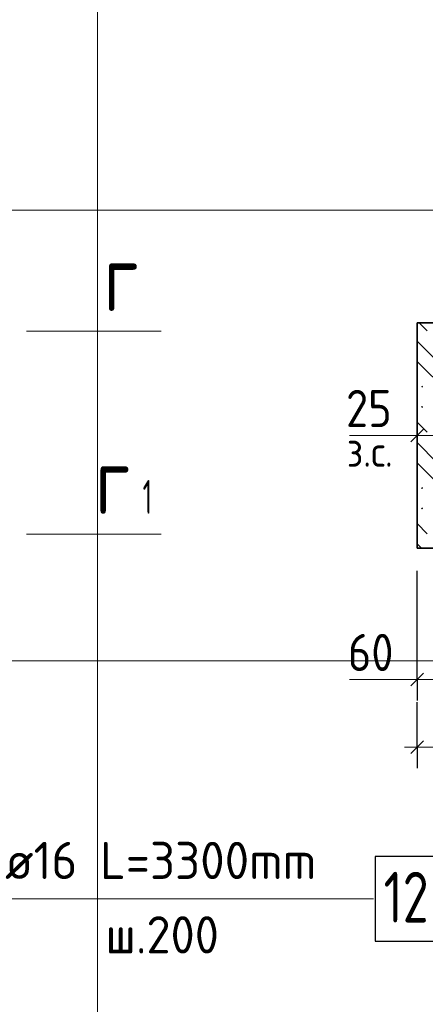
# Model space of a CAD drawing. Header units: millimetres. Extents: x 0 to 42000, y 0 to 29700.
# Tile 54 of 64: x 22728 to 25128, y 14160 to 19984. Entities that reach past the tile are written whole.
import ezdxf

# ---------------------------------------------------------------- set-up
doc = ezdxf.new("R2010")
doc.units = ezdxf.units.MM
for name, color, linetype, lineweight in [('Standard', 7, 'Continuous', 25), ('ДОП Верх по У', 7, 'Continuous', 18), ('ЖБ Перекрытие верхний уровень', 7, 'Continuous', 18), ('Размерная линия_ общее', 7, 'Continuous', 13)]:
    doc.layers.add(name, color=color, linetype=linetype, lineweight=lineweight)
doc.styles.add('ISOCPEUR', font='txt')

msp = doc.modelspace()

# ---------------------------------------------------------------- hatches: boundary and pattern name
at = {"layer": 'ЖБ Перекрытие верхний уровень', "linetype": 'Continuous', "lineweight": 18, "transparency": 33554687}
for points in [[(25102.8, 17813.5), (25109.3, 17820), (25115.8, 17813.5), (25109.3, 17807)], [(25102.8, 17693.5), (25109.3, 17700), (25115.8, 17693.5), (25109.3, 17687)], [(25102.8, 17213.5), (25109.3, 17220), (25115.8, 17213.5), (25109.3, 17207)], [(25102.8, 17093.5), (25109.3, 17100), (25115.8, 17093.5), (25109.3, 17087)]]:
    msp.add_hatch(color=7, dxfattribs=at).paths.add_polyline_path(points, flags=16)

# ---------------------------------------------------------------- linework, layer by layer
at = {"layer": 'Standard', "color": 7, "linetype": 'Continuous', "lineweight": 13, "transparency": 33554687}
for p, q in [((22768.4, 18141), (23566, 18141)), ((25079.7, 17524.6), (24679.7, 17524.6)), ((22768.4, 16941), (23566, 16941)), ((25079.7, 16081.4), (24679.7, 16081.4)), ((20121.6, 14784), (24820.9, 14784))]:
    msp.add_line(p, q, dxfattribs=at)
at = {"layer": 'Standard', "color": 254, "linetype": 'Continuous', "lineweight": 18, "true_color": 0xc4c4ff, "transparency": 33554687}
for points in [[(4454.9, 10846.8), (23188.2, 10846.8), (23188.2, 27413.3), (4454.9, 27413.3), (4454.9, 10846.8)], [(20993.5, 16191.3), (39432.5, 16191.3), (39432.5, 18858), (20993.5, 18858), (20993.5, 16191.3)]]:
    msp.add_lwpolyline(points, dxfattribs=at)
at = {"layer": 'ДОП Верх по У', "color": 7, "linetype": 'Continuous', "lineweight": 25, "transparency": 33554687}
msp.add_lwpolyline([(24831.6, 14534), (25291.6, 14534), (25291.6, 15034), (24831.6, 15034), (24831.6, 14534)], dxfattribs=at)
at = {"layer": 'ЖБ Перекрытие верхний уровень', "color": 7, "linetype": 'Continuous', "lineweight": 35, "transparency": 33554687}
for p, q in [((25079.7, 18191.3), (25079.7, 16858)), ((38765.8, 18191.3), (25079.7, 18191.3)), ((25079.7, 16858), (38765.8, 16858))]:
    msp.add_line(p, q, dxfattribs=at)
at = {"layer": 'ЖБ Перекрытие верхний уровень', "color": 9, "linetype": 'Continuous', "lineweight": 18, "true_color": 0xc7c7c7, "transparency": 33554687}
for p, q in [((25091.5, 18191.3), (25139.3, 18143.5)), ((25079.7, 18083.2), (25199.3, 17963.5)), ((25259.3, 17783.5), (25079.7, 17963.2)), ((25079.7, 17603.2), (25139.3, 17543.5)), ((25079.7, 17483.2), (25199.3, 17363.5)), ((25259.3, 17183.5), (25079.7, 17363.2)), ((25079.7, 17003.2), (25139.3, 16943.5)), ((25079.7, 16883.2), (25104.9, 16858))]:
    msp.add_line(p, q, dxfattribs=at)
at = {"layer": 'Размерная линия_ общее', "color": 253, "linetype": 'Continuous', "lineweight": -3, "true_color": 0xa0a0a0, "transparency": 33554687}
for p, q in [((25079.7, 17524.6), (25079.7, 17649.6)), ((25079.7, 17524.6), (25079.7, 17399.6)), ((25079.7, 16081.4), (25079.7, 16206.4)), ((25079.7, 16081.4), (25079.7, 15956.4)), ((25079.7, 15681.4), (25079.7, 15948.1)), ((25079.7, 15681.4), (25079.7, 15806.4)), ((25079.7, 15681.4), (25079.7, 15556.4))]:
    msp.add_line(p, q, dxfattribs=at)
at = {"layer": 'Размерная линия_ общее', "color": 7, "linetype": 'Continuous', "lineweight": 25, "transparency": 33554687}
for p, q in [((25117.2, 17562.1), (25042.2, 17487.1)), ((25042.2, 16043.9), (25117.2, 16118.9)), ((25042.2, 15643.9), (25117.2, 15718.9))]:
    msp.add_line(p, q, dxfattribs=at)
at = {"layer": 'Размерная линия_ общее', "color": 7, "linetype": 'Continuous', "lineweight": 13, "transparency": 33554687}
for p, q in [((25079.7, 17524.6), (25004.7, 17524.6)), ((25246.3, 17524.6), (25079.7, 17524.6)), ((25079.7, 16081.4), (25004.7, 16081.4)), ((25079.7, 16081.4), (25479.7, 16081.4)), ((25079.7, 15681.4), (25004.7, 15681.4)), ((25079.7, 15681.4), (30746.3, 15681.4))]:
    msp.add_line(p, q, dxfattribs=at)
at = {"layer": 'Размерная линия_ общее', "color": 253, "linetype": 'Continuous', "lineweight": -3, "true_color": 0xa0a0a0, "transparency": 33554687}
msp.add_lwpolyline([(25079.7, 16081.4), (25079.7, 16098.4), (25079.7, 16098.4), (25079.7, 16098.4), (25079.7, 16098.4), (25079.7, 16098.4), (25079.7, 16098.4), (25079.7, 16442.4), (25079.7, 16442.4), (25079.7, 16724.6)], dxfattribs=at)

# ---------------------------------------------------------------- texts
at = {"layer": 'Standard', "color": 7, "linetype": 'Continuous', "lineweight": 35, "transparency": 33554687, "attachment_point": 7, "style": 'ISOCPEUR'}
for s, insert, char_height, width in [('\\W0.78;г', (23226, 18261.5), 400, 435.202), ('\\W0.78;г', (23176, 17061.5), 400, 435.202), ('\\W0.56;1', (23456, 17061.5), 200, 155.556)]:
    msp.add_mtext(s, dxfattribs=dict(at, insert=insert, char_height=char_height, width=width))
at = {"layer": 'ДОП Верх по У', "color": 7, "linetype": 'Continuous', "lineweight": 13, "transparency": 33554687, "attachment_point": 7, "style": 'ISOCPEUR'}
for s, insert, char_height, width in [('\\W0.96;ø16 L=3300mm ', (22641.6, 14901.3), 220, 2150.523), ('\\W0.75;12', (24881.6, 14644), 300, 472.272), ('\\W0.95;ш.200 ', (23235.6, 14461.3), 220, 962.122)]:
    msp.add_mtext(s, dxfattribs=dict(at, insert=insert, char_height=char_height, width=width))
at = {"layer": 'Размерная линия_ общее', "color": 7, "linetype": 'Continuous', "lineweight": 25, "transparency": 33554687, "char_height": 220, "attachment_point": 7, "style": 'ISOCPEUR'}
for s, insert, width in [('\\W0.87;25', (24659.2, 17574.6), 403.924), ('\\W0.87;60', (24670, 16131.4), 403.932)]:
    msp.add_mtext(s, dxfattribs=dict(at, insert=insert, width=width))
at = {"layer": 'Размерная линия_ общее', "color": 7, "linetype": 'Continuous', "lineweight": 18, "transparency": 33554687, "insert": (24663.6, 17339.6), "char_height": 180, "width": 413.948, "attachment_point": 7, "style": 'ISOCPEUR'}
msp.add_mtext('\\W0.90;з.с.', dxfattribs=at)

doc.saveas('drawing.dxf')
